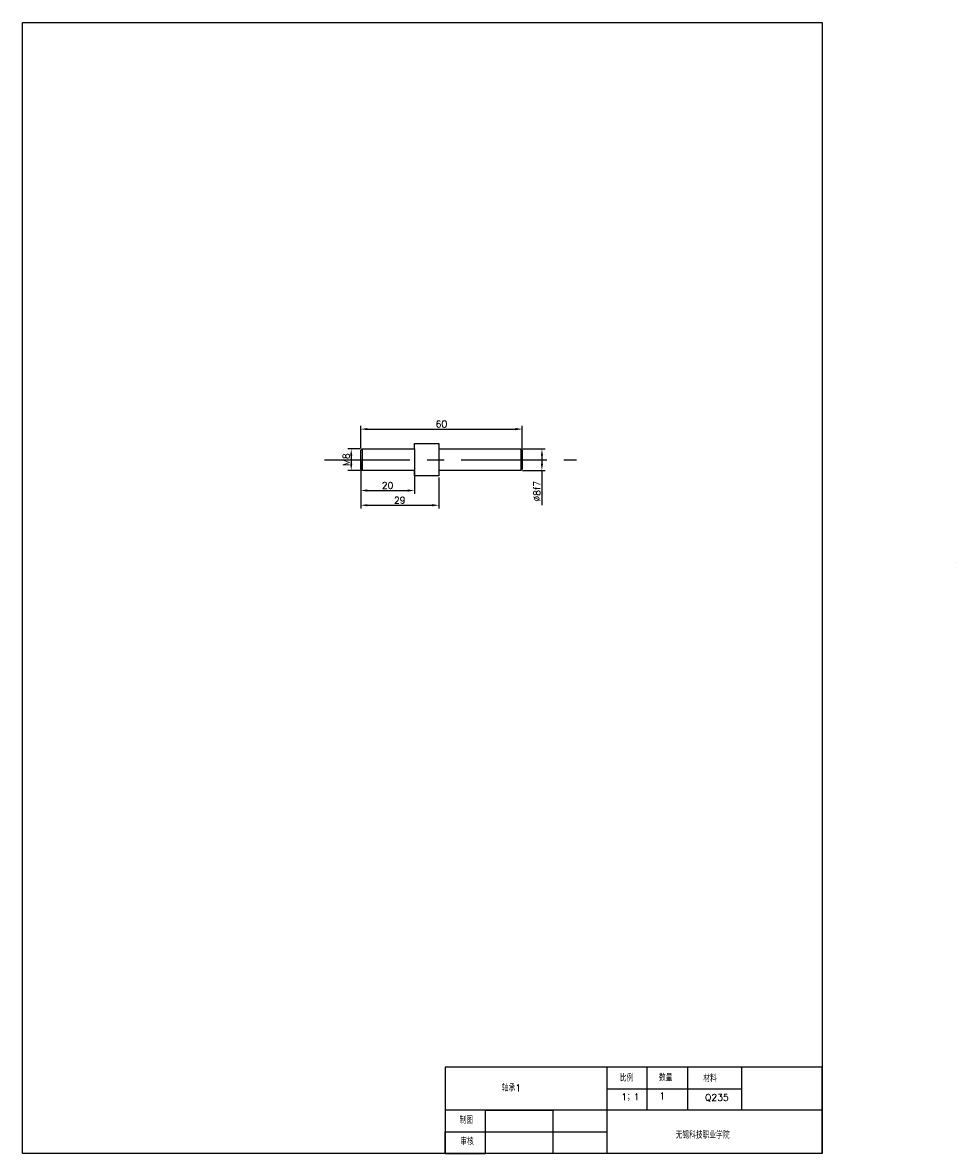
# Model space of a CAD drawing. Header units: millimetres. Extents: x 772 to 1119, y 577 to 997.
import ezdxf

# ---------------------------------------------------------------- set-up
doc = ezdxf.new("R2010")
doc.units = ezdxf.units.MM
doc.linetypes.add('CENTER', pattern=[50.8, 31.75, -6.35, 6.35, -6.35])
for name, color, linetype in [('中心线', 1, 'CENTER'), ('尺寸线', 4, 'Continuous'), ('细实线', 7, 'Continuous')]:
    doc.layers.add(name, color=color, linetype=linetype)
doc.styles.get("Standard").update_dxf_attribs({"font": 'txt', "bigfont": 'gbcbig.shx'})
doc.dimstyles.new('ISO-25', dxfattribs={"dimtxt": 2.5, "dimasz": 2.5, "dimexe": 1.25, "dimexo": 0.625, "dimtad": 1, "dimtxsty": 'Standard', "dimcen": 2.5, "dimadec": 0, "dimazin": 0, "dimtfac": 1, "dimtmove": 0, "dimatfit": 3, "dimfxl": 0, "dimarcsym": 0})

# ---------------------------------------------------------------- blocks, each defined once
blk = doc.blocks.new('*D1')
at = {"layer": 'Defpoints', "color": 0, "transparency": 16777216}
for p in [(898.31, 838.94), (894.3, 830.94), (898.31, 830.94)]:
    blk.add_point(p, dxfattribs=at)
at = {"layer": '尺寸线', "color": 0, "lineweight": -2, "transparency": 16777216}
for p, q in [((897.68, 838.94), (893.05, 838.94)), ((894.3, 836.44), (894.3, 833.44)), ((897.68, 830.94), (893.05, 830.94))]:
    blk.add_line(p, q, dxfattribs=at)
at = {"layer": '尺寸线', "color": 0, "transparency": 16777216}
for points in [[(893.88, 836.44), (894.71, 836.44), (894.3, 838.94)], [(893.88, 833.44), (894.71, 833.44), (894.3, 830.94)]]:
    blk.add_solid(points, dxfattribs=at)
at = {"layer": '尺寸线', "color": 0, "transparency": 16777216, "insert": (892.42, 834.94), "char_height": 2.5, "attachment_point": 5, "rotation": 90}
blk.add_mtext('M8', dxfattribs=at)
blk = doc.blocks.new('*D2')
at = {"layer": 'Defpoints', "color": 0, "transparency": 16777216}
for p in [(897.81, 831.44), (917.81, 831.44), (917.81, 823.49)]:
    blk.add_point(p, dxfattribs=at)
at = {"layer": '尺寸线', "color": 0, "lineweight": -2, "transparency": 16777216}
for p, q in [((897.81, 830.81), (897.81, 822.24)), ((917.81, 830.81), (917.81, 822.24)), ((900.31, 823.49), (915.31, 823.49))]:
    blk.add_line(p, q, dxfattribs=at)
at = {"layer": '尺寸线', "color": 0, "transparency": 16777216}
for points in [[(900.31, 823.91), (900.31, 823.07), (897.81, 823.49)], [(915.31, 823.91), (915.31, 823.07), (917.81, 823.49)]]:
    blk.add_solid(points, dxfattribs=at)
at = {"layer": '尺寸线', "color": 0, "transparency": 16777216, "insert": (907.81, 825.37), "char_height": 2.5, "attachment_point": 5}
blk.add_mtext('20', dxfattribs=at)
blk = doc.blocks.new('*D3')
at = {"layer": 'Defpoints', "color": 0, "transparency": 16777216}
for p in [(897.81, 834.94), (926.81, 828.94), (926.81, 818.02)]:
    blk.add_point(p, dxfattribs=at)
at = {"layer": '尺寸线', "color": 0, "lineweight": -2, "transparency": 16777216}
for p, q in [((897.81, 834.32), (897.81, 816.77)), ((926.81, 828.32), (926.81, 816.77)), ((900.31, 818.02), (924.31, 818.02))]:
    blk.add_line(p, q, dxfattribs=at)
at = {"layer": '尺寸线', "color": 0, "transparency": 16777216}
for points in [[(900.31, 818.43), (900.31, 817.6), (897.81, 818.02)], [(924.31, 818.43), (924.31, 817.6), (926.81, 818.02)]]:
    blk.add_solid(points, dxfattribs=at)
at = {"layer": '尺寸线', "color": 0, "transparency": 16777216, "insert": (912.31, 819.89), "char_height": 2.5, "attachment_point": 5}
blk.add_mtext('29', dxfattribs=at)
blk = doc.blocks.new('*D4')
at = {"layer": 'Defpoints', "color": 0, "transparency": 16777216}
for p in [(957.81, 846.3), (897.81, 838.45), (957.81, 838.44)]:
    blk.add_point(p, dxfattribs=at)
at = {"layer": '尺寸线', "color": 0, "lineweight": -2, "transparency": 16777216}
for p, q in [((897.81, 839.07), (897.81, 847.55)), ((900.31, 846.3), (955.31, 846.3)), ((957.81, 839.07), (957.81, 847.55))]:
    blk.add_line(p, q, dxfattribs=at)
at = {"layer": '尺寸线', "color": 0, "transparency": 16777216}
for points in [[(900.31, 846.72), (900.31, 845.88), (897.81, 846.3)], [(955.31, 846.72), (955.31, 845.88), (957.81, 846.3)]]:
    blk.add_solid(points, dxfattribs=at)
at = {"layer": '尺寸线', "color": 0, "transparency": 16777216, "insert": (927.81, 848.18), "char_height": 2.5, "attachment_point": 5}
blk.add_mtext('60', dxfattribs=at)
blk = doc.blocks.new('*D5')
at = {"layer": 'Defpoints', "color": 0, "transparency": 16777216}
for p in [(957.31, 838.94), (957.31, 830.94), (965.14, 830.94)]:
    blk.add_point(p, dxfattribs=at)
at = {"layer": '尺寸线', "color": 0, "lineweight": -2, "transparency": 16777216}
for p, q in [((957.93, 838.94), (966.39, 838.94)), ((965.14, 836.44), (965.14, 833.44)), ((957.93, 830.94), (966.39, 830.94)), ((965.14, 830.94), (965.14, 818.02))]:
    blk.add_line(p, q, dxfattribs=at)
at = {"layer": '尺寸线', "color": 0, "transparency": 16777216}
for points in [[(964.73, 836.44), (965.56, 836.44), (965.14, 838.94)], [(964.73, 833.44), (965.56, 833.44), (965.14, 830.94)]]:
    blk.add_solid(points, dxfattribs=at)
at = {"layer": '尺寸线', "color": 0, "transparency": 16777216, "insert": (963.27, 823.23), "char_height": 2.5, "attachment_point": 5, "rotation": 90}
blk.add_mtext('∅8f7 ', dxfattribs=at)

msp = doc.modelspace()

# ---------------------------------------------------------------- linework, layer by layer
at = {"layer": '中心线'}
msp.add_line((884.355, 834.941), (977.963, 834.941), dxfattribs=at)
at = {"layer": '尺寸线'}
msp.add_lwpolyline([(1118.728, 796.77), (1118.728, 796.77), (1118.728, 796.77), (1118.728, 796.77)], close=True, dxfattribs=at)
at = {"layer": '细实线'}
for p, q in [((772.228, 997.281), (1069.228, 997.281)), ((772.228, 577.281), (772.228, 997.281)), ((1069.228, 997.281), (1069.228, 577.281)), ((917.808, 838.941), (917.808, 840.941)), ((917.808, 840.941), (926.808, 840.941)), ((926.808, 840.941), (926.808, 828.941)), ((898.308, 838.941), (897.808, 838.446)), ((897.808, 834.941), (897.808, 838.446)), ((898.308, 838.941), (917.808, 838.941)), ((898.308, 838.941), (898.308, 830.941)), ((917.808, 838.941), (917.808, 830.941)), ((926.808, 838.941), (957.308, 838.941)), ((957.308, 838.941), (957.308, 830.941)), ((957.308, 838.941), (957.808, 838.442)), ((957.808, 838.442), (957.808, 831.44)), ((897.808, 831.436), (897.808, 834.941)), ((898.308, 830.941), (897.808, 831.436)), ((917.808, 830.941), (898.308, 830.941)), ((917.808, 828.941), (917.808, 830.941)), ((926.808, 828.941), (917.808, 828.941)), ((957.308, 830.941), (926.808, 830.941)), ((957.308, 830.941), (957.808, 831.44)), ((1069.228, 609.281), (929.228, 609.281)), ((929.228, 609.281), (929.228, 577.281)), ((1004.228, 609.281), (989.228, 609.281)), ((989.228, 609.281), (989.228, 593.281)), ((989.228, 609.281), (989.228, 601.281)), ((1004.228, 593.281), (1004.228, 609.281)), ((1039.228, 609.281), (1019.228, 609.281)), ((1019.228, 609.281), (1019.228, 593.281)), ((1069.228, 609.281), (1039.228, 609.281)), ((1039.228, 609.281), (1039.228, 593.281)), ((1069.228, 577.281), (1069.228, 609.281)), ((989.228, 601.281), (1039.228, 601.281)), ((1069.228, 593.281), (929.228, 593.281)), ((944.228, 577.281), (944.228, 593.281)), ((944.228, 593.281), (969.228, 593.281)), ((969.228, 593.281), (969.228, 577.281)), ((989.228, 593.281), (989.228, 577.281)), ((1019.228, 593.281), (1004.228, 593.281)), ((1069.228, 577.281), (1069.228, 593.281)), ((929.228, 577.281), (929.228, 585.281)), ((929.228, 585.281), (989.228, 585.281)), ((1069.228, 577.281), (772.228, 577.281)), ((929.228, 577.281), (944.228, 577.281))]:
    msp.add_line(p, q, dxfattribs=at)

# ---------------------------------------------------------------- texts
at = {"layer": '细实线', "char_height": 2.5, "attachment_point": 1}
for s, insert, width in [('比例', (994.096, 606.496), 10.13238), ('数量', (1008.62, 606.623), 10.13238), ('材料', (1025.1, 606.344), 10.13238), ('轴承1', (950.237, 602.805), 10.13238), ('1；1', (994.633, 599.487), 10.13238), ('1', (1008.791, 599.836), 10.13238), ('Q235', (1025.746, 599.312), 10.13238), ('制图', (934.546, 590.851), 10.13238), ('\\P  无锡科技职业学院', (1010.38, 589.469), 27.09357), ('审核', (934.825, 582.899), 10.13238)]:
    msp.add_mtext(s, dxfattribs=dict(at, insert=insert, width=width))

# ---------------------------------------------------------------- dimensions: what is measured, and where the dimension line sits
at = {"layer": '尺寸线'}
for base, p1, p2, picture, middle in [((957.808, 846.301), (897.808, 838.446), (957.808, 838.442), '*D4', (927.808, 848.176)), ((926.808, 818.018), (897.808, 834.941), (926.808, 828.941), '*D3', (912.308, 819.893)), ((917.808, 823.49), (897.808, 831.436), (917.808, 831.436), '*D2', (907.808, 825.365))]:
    dim = msp.add_linear_dim(base=base, p1=p1, p2=p2, dimstyle='ISO-25', dxfattribs=at)
    dim.commit()
    dim.dimension.update_dxf_attribs({"geometry": picture, "text_midpoint": middle})
for base, p1, p2, text, picture, middle in [((894.297, 830.941), (898.308, 838.941), (898.308, 830.941), 'M<>', '*D1', (892.422, 834.941)), ((965.144, 830.941), (957.308, 838.941), (957.308, 830.941), '∅8f7 ', '*D5', (963.269, 823.233))]:
    dim = msp.add_linear_dim(base=base, p1=p1, p2=p2, angle=90, text=text, dimstyle='ISO-25', dxfattribs=at)
    dim.commit()
    dim.dimension.update_dxf_attribs({"geometry": picture, "text_midpoint": middle})

doc.saveas('drawing.dxf')
